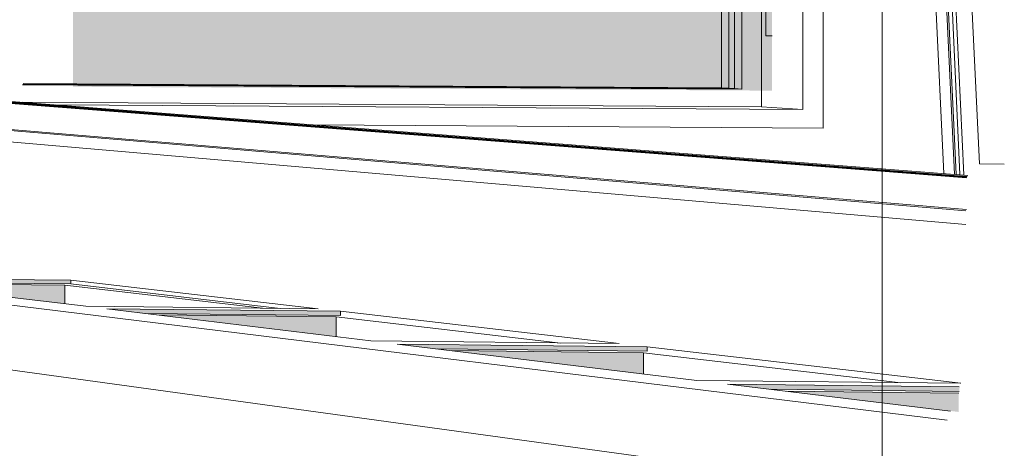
# Model space of a CAD drawing. Header units: metres. Extents: x -1.7 to 80, y -8.6 to 1.8.
# Tile 74 of 79: x 79.94628 to 79.95106, y 1.74663 to 1.74872. Entities that reach past the tile are written whole.
import ezdxf

# ---------------------------------------------------------------- set-up
doc = ezdxf.new("R2010")
doc.units = ezdxf.units.M
for name, color, linetype, lineweight in [('A-GENM', 13, 'Continuous', 18), ('A-GLAZ', 151, 'Continuous', 9), ('A-WALL', 5, 'Continuous', 18), ('I-FURN', 30, 'Continuous', 9)]:
    doc.layers.add(name, color=color, linetype=linetype, lineweight=lineweight)

msp = doc.modelspace()

# ---------------------------------------------------------------- hatches: boundary and pattern name
at = {"layer": 'A-GENM'}
for points in [[(79.9465247, 1.7474318), (79.9465247, 1.747451), (79.9454582, 1.7474612), (79.945644, 1.7474403), (79.9464978, 1.7474321)], [(79.946496, 1.7473362), (79.946496, 1.7474263), (79.9456822, 1.7474342), (79.9464356, 1.7473435)], [(79.9478354, 1.7472789), (79.9478354, 1.7472994), (79.9467003, 1.7473109), (79.9468853, 1.7472886), (79.9478173, 1.7472791)], [(79.9478151, 1.7471766), (79.9478151, 1.7472727), (79.9469432, 1.7472816), (79.9477214, 1.7471879)], [(79.9493256, 1.7471053), (79.9493256, 1.7471271), (79.9481192, 1.7471391), (79.9483096, 1.7471162), (79.9493103, 1.7471055)], [(79.9493077, 1.746996), (79.9493077, 1.7470983), (79.948375, 1.7471083), (79.9491899, 1.7470102)], [(79.9508432, 1.74691), (79.9508432, 1.7469331), (79.9497164, 1.7469458), (79.9499272, 1.7469204), (79.9506867, 1.7469118)], [(79.9508402, 1.7468104), (79.9508402, 1.7469018), (79.9500019, 1.7469114), (79.9506837, 1.7468293)]]:
    msp.add_hatch(color=256, dxfattribs=at).paths.add_polyline_path(points, flags=0)
at = {"layer": 'A-GLAZ', "transparency": 33554471}
msp.add_hatch(color=256, dxfattribs=at).paths.add_polyline_path([(79.9497502, 1.7483804), (79.9497502, 1.7554823), (79.9475952, 1.7554385), (79.9475377, 1.755425), (79.9496868, 1.7554685), (79.9496868, 1.7483845), (79.9462929, 1.748403), (79.9462921, 1.7484012), (79.9496918, 1.7483808)], flags=0)
h = msp.add_hatch(color=256, dxfattribs=at)
h.paths.add_polyline_path([(79.9499336, 1.7483708), (79.9499336, 1.7486367), (79.9499038, 1.7486375), (79.9499038, 1.7517228), (79.9494645, 1.7516912), (79.9494645, 1.7487596), (79.949448, 1.7487581), (79.947375, 1.7488113), (79.947375, 1.7488444), (79.9473821, 1.7488457), (79.9473821, 1.7515412), (79.9465366, 1.7514804), (79.9465366, 1.7483897), (79.9499306, 1.7483708)], flags=0)
h.paths.add_polyline_path([(79.9499336, 1.7524272), (79.9497299, 1.7554766), (79.9475773, 1.755433), (79.946364, 1.7551476), (79.9465366, 1.752661), (79.9493401, 1.7524681)], flags=0)
h = msp.add_hatch(color=256, dxfattribs=at)
h.paths.add_polyline_path([(79.9499331, 1.7486367), (79.9499331, 1.7517249), (79.9499032, 1.7517227), (79.9499032, 1.7486375)], flags=0)
h.paths.add_polyline_path([(79.9494472, 1.7487582), (79.9494645, 1.7487596), (79.9494645, 1.7516912), (79.9473816, 1.7515412), (79.9473816, 1.7488449), (79.9473742, 1.7488444), (79.9473742, 1.7488095), (79.9493429, 1.7487608)], flags=0)
h.paths.add_polyline_path([(79.9491345, 1.74889), (79.9477311, 1.7489224), (79.9477311, 1.7497453), (79.9477221, 1.7497454), (79.9477221, 1.7497804), (79.9477311, 1.7497806), (79.9477311, 1.7505873), (79.9477221, 1.7505876), (79.9477221, 1.7506227), (79.9477311, 1.7506228), (79.9477311, 1.7514466), (79.9491345, 1.7514885), (79.9491345, 1.7488921)], flags=0)
h.paths.add_polyline_path([(79.9463675, 1.7518284), (79.9497682, 1.7518598), (79.9497953, 1.7524158), (79.9464269, 1.7526497), (79.9463675, 1.7521544)], flags=0)

# ---------------------------------------------------------------- linework, layer by layer
at = {"layer": 'A-GENM', "lineweight": 9}
for p, q in [((79.9443139, 1.7475649), (79.9507833, 1.7467706)), ((79.9465978, 1.7473233), (79.9454582, 1.7474612)), ((79.9454582, 1.7474612), (79.9465247, 1.747451)), ((79.9465247, 1.7474318), (79.9456306, 1.7474404)), ((79.9456822, 1.7474342), (79.946496, 1.7474263)), ((79.946496, 1.7474263), (79.9474562, 1.7473141)), ((79.946496, 1.7474263), (79.946496, 1.7473362)), ((79.9465247, 1.747451), (79.9477273, 1.7473119)), ((79.9465247, 1.7474318), (79.9465247, 1.747451)), ((79.9475426, 1.7473132), (79.9465247, 1.7474318)), ((79.9477273, 1.7473119), (79.9465978, 1.7473233)), ((79.9507833, 1.7463907), (79.9443139, 1.7472784)), ((79.9479829, 1.7471556), (79.9467003, 1.7473109)), ((79.9467003, 1.7473109), (79.9478354, 1.7472994)), ((79.947837, 1.7472789), (79.9468853, 1.7472886)), ((79.9469432, 1.7472816), (79.9478151, 1.7472727)), ((79.9478151, 1.7472727), (79.9489061, 1.7471452)), ((79.9478151, 1.7472727), (79.9478151, 1.7471766)), ((79.9478354, 1.7472994), (79.9491897, 1.7471428)), ((79.9478354, 1.7472791), (79.9478354, 1.7472994)), ((79.9444436, 1.7472606), (79.9507833, 1.7463907)), ((79.9491897, 1.7471428), (79.9479829, 1.7471556)), ((79.9495678, 1.7469638), (79.9481116, 1.74714)), ((79.9481116, 1.74714), (79.9493256, 1.7471271)), ((79.9493274, 1.7471053), (79.9483096, 1.7471162)), ((79.948375, 1.7471083), (79.9493077, 1.7470983)), ((79.9493077, 1.7470983), (79.9505596, 1.7469519)), ((79.9493077, 1.7470983), (79.9493077, 1.746996)), ((79.9493256, 1.7471271), (79.9508498, 1.7469509)), ((79.9493256, 1.7471055), (79.9493256, 1.7471271)), ((79.9508493, 1.7469494), (79.9495678, 1.7469638)), ((79.9507996, 1.7468147), (79.9497164, 1.7469458)), ((79.9497164, 1.7469458), (79.9508432, 1.7469331)), ((79.9508432, 1.74691), (79.9499272, 1.7469204)), ((79.9500019, 1.7469114), (79.9508402, 1.7469018))]:
    msp.add_line(p, q, dxfattribs=at)
at = {"layer": 'A-GLAZ'}
for p, q in [((79.9501815, 1.7481886), (79.9501815, 1.755713)), ((79.9500822, 1.7556218), (79.9500822, 1.7482784)), ((79.9498818, 1.7482918), (79.9498818, 1.7555778)), ((79.9496868, 1.7483845), (79.9496868, 1.7554685)), ((79.949723, 1.7554764), (79.949723, 1.7483822)), ((79.9497502, 1.7483804), (79.9497502, 1.7554823)), ((79.9497865, 1.7554902), (79.9497865, 1.7483781)), ((79.9499032, 1.7517227), (79.9499032, 1.7486375)), ((79.9499032, 1.7486375), (79.9499331, 1.7486367)), ((79.9497865, 1.7483781), (79.9462911, 1.7483991)), ((79.9462921, 1.7484012), (79.9497502, 1.7483804)), ((79.949723, 1.7483822), (79.9462928, 1.7484027)), ((79.9462937, 1.7484048), (79.9496868, 1.7483845)), ((79.9497502, 1.7483804), (79.9496868, 1.7483845)), ((79.9497502, 1.7483804), (79.949723, 1.7483822)), ((79.9497865, 1.7483781), (79.9497502, 1.7483804)), ((79.9508778, 1.7479468), (79.9459164, 1.7483327)), ((79.9459662, 1.7483324), (79.9508801, 1.747951)), ((79.9508817, 1.7479541), (79.9460036, 1.7483321)), ((79.9460534, 1.7483318), (79.950884, 1.7479583)), ((79.9462911, 1.7483145), (79.9498818, 1.7482918)), ((79.9500822, 1.7482784), (79.9464517, 1.7483015)), ((79.9500822, 1.7482784), (79.9498818, 1.7482918)), ((79.9508751, 1.7477875), (79.9457706, 1.7482154)), ((79.9458295, 1.748215), (79.9508778, 1.7477929)), ((79.9477033, 1.7482051), (79.9501815, 1.7481886)), ((79.9457334, 1.7481648), (79.9508751, 1.7477209))]:
    msp.add_line(p, q, dxfattribs=at)
at = {"layer": 'A-WALL', "lineweight": 9}
for p, q in [((79.9504688, 1.7415952), (79.9504688, 1.7592104)), ((79.9501815, 1.755713), (79.9501815, 1.7481886)), ((79.9501815, 1.7481886), (79.9477033, 1.7482051)), ((79.9508751, 1.7477209), (79.9457334, 1.7481648))]:
    msp.add_line(p, q, dxfattribs=at)
at = {"layer": 'I-FURN'}
for p, q in [((79.9507679, 1.747969), (79.9507203, 1.7489854)), ((79.9507722, 1.7489865), (79.9508201, 1.7479649)), ((79.950828, 1.7479643), (79.9507804, 1.7489792)), ((79.9508463, 1.7479629), (79.9507982, 1.748987)), ((79.9508164, 1.7489874), (79.9508646, 1.7479615)), ((79.9509409, 1.7480149), (79.9508985, 1.7489145)), ((79.9510618, 1.7480143), (79.9509409, 1.7480149))]:
    msp.add_line(p, q, dxfattribs=at)

doc.saveas('drawing.dxf')
